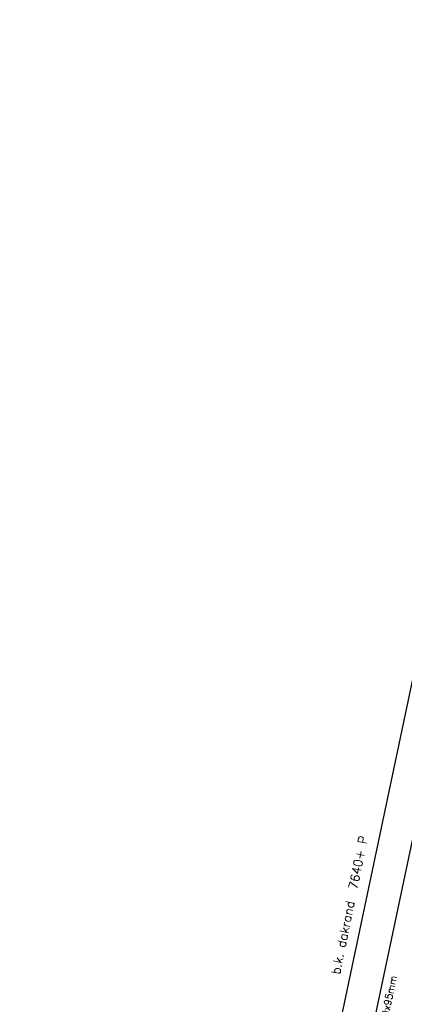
# Model space of a CAD drawing. Extents: x 7198 to 172353, y -998 to 131648.
# Tile 3 of 66: x 7198 to 12633, y 20745 to 34667. Entities that reach past the tile are written whole.
import ezdxf
from ezdxf.enums import TextEntityAlignment as Align

# ---------------------------------------------------------------- set-up
doc = ezdxf.new("R2010")
doc.units = 0
doc.header["$LTSCALE"] = 50
doc.header["$MEASUREMENT"] = 0
for name, color, linetype in [('A--L02-A3-_LOGO', 3, 'CONTINUOUS'), ('A--L21A4_BUITENWAND', 4, 'CONTINUOUS'), ('A--T$1A-25_TEKST', 2, 'CONTINUOUS'), ('A--T01A-25_TEKST', 2, 'CONTINUOUS')]:
    doc.layers.add(name, color=color, linetype=linetype)
doc.styles.add('B-01', font='SIMPLEX.SHX', dxfattribs={"width": 0.8, "height": 4.5})
doc.styles.add('HIEMSTRA', font='romans.shx')

# ---------------------------------------------------------------- blocks, each defined once
blk = doc.blocks.new('A$C6C660DB7')
at = {"layer": 'A--L21A4_BUITENWAND', "linetype": 'Continuous'}
for p, q in [((10328, 33299), (124, -15130)), ((10688, 32751), (697, -14665))]:
    blk.add_line(p, q, dxfattribs=at)

msp = doc.modelspace()

# ---------------------------------------------------------------- block references
at = {"layer": 'A--L02-A3-_LOGO'}
msp.add_blockref('A$C6C660DB7', (7074.3, 14132.7), dxfattribs=at)

# ---------------------------------------------------------------- texts
at = {"layer": 'A--T$1A-25_TEKST', "style": 'B-01'}
msp.add_text('2x spuwer 60x95mm', height=100, rotation=77.99802, dxfattribs=at).set_placement((12231.9, 19739.3, -0.1))
at = {"layer": 'A--T01A-25_TEKST', "style": 'HIEMSTRA'}
msp.add_text('b.k. dakrand  7640+ P', height=125, rotation=78.4863, dxfattribs=at).set_placement((12119.3, 23112.4, -0.1), align=Align.RIGHT)

doc.saveas('drawing.dxf')
